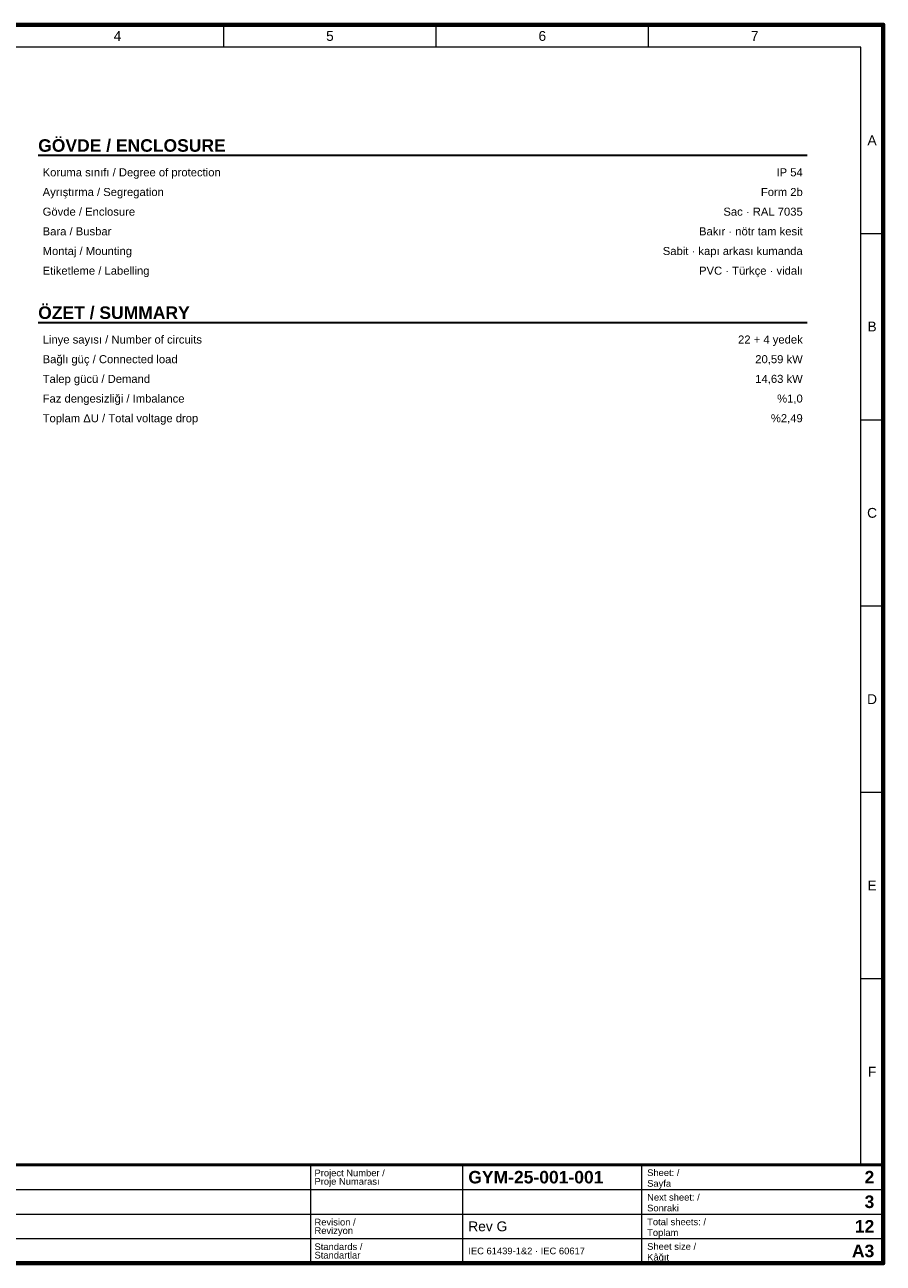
# Paper-space layout '02 Panel Characteristics - Pano Karakteristiği' of a CAD drawing. Header units: millimetres. Extents: x 20 to 410, y 10 to 287.
# Tile 2 of 2: x 218 to 410, y 10 to 287. Entities that reach past the tile are written whole.
import ezdxf
from ezdxf.enums import TextEntityAlignment as Align

# ---------------------------------------------------------------- set-up
doc = ezdxf.new("R2010")
doc.units = ezdxf.units.MM
for name, color, linetype, lineweight in [('E-SEMA-ANTET', 7, 'Continuous', 50), ('E-SEMA-YAZI', 7, 'Continuous', 18), ('E-SEMA-ZON', 8, 'Continuous', 18)]:
    doc.layers.add(name, color=color, linetype=linetype, lineweight=lineweight)
doc.styles.add('GYM', font='arial.ttf')
doc.styles.add('GYM-B', font='arialbd.ttf')

psp = doc.layouts.new('02 Panel Characteristics - Pano Karakteristiği')

# ---------------------------------------------------------------- linework, layer by layer
at = {"layer": 'E-SEMA-ANTET', "lineweight": 35}
for p, q in [((221, 257.8), (393, 257.8)), ((221, 220.4), (393, 220.4))]:
    psp.add_line(p, q, dxfattribs=at)
at = {"layer": 'E-SEMA-ANTET', "lineweight": 18}
for p, q in [((282, 10), (282, 32)), ((316, 10), (316, 32)), ((356, 10), (356, 32)), ((20, 26.5), (410, 26.5)), ((20, 21), (410, 21)), ((20, 15.5), (410, 15.5))]:
    psp.add_line(p, q, dxfattribs=at)
at = {"layer": 'E-SEMA-ANTET', "lineweight": 70}
psp.add_lwpolyline([(20, 10), (410, 10), (410, 287), (20, 287)], close=True, dxfattribs=at)
at = {"layer": 'E-SEMA-ANTET', "lineweight": 50}
psp.add_lwpolyline([(20, 10), (410, 10), (410, 32), (20, 32)], close=True, dxfattribs=at)
at = {"layer": 'E-SEMA-ZON', "lineweight": 18}
for p, q in [((262.5, 282), (262.5, 287)), ((310, 282), (310, 287)), ((357.5, 282), (357.5, 287)), ((405, 240.33), (410, 240.33)), ((405, 198.67), (410, 198.67)), ((405, 157), (410, 157)), ((405, 115.33), (410, 115.33)), ((405, 73.67), (410, 73.67)), ((262.5, 32), (262.5, 32)), ((310, 32), (310, 32)), ((357.5, 32), (357.5, 32))]:
    psp.add_line(p, q, dxfattribs=at)
psp.add_lwpolyline([(25, 32), (405, 32), (405, 282), (25, 282)], close=True, dxfattribs=at)

# ---------------------------------------------------------------- texts
at = {"layer": 'E-SEMA-ANTET'}
for s, height, style, p in [('Project Number /', 1.5, 'GYM', (282.8, 30.2)), ('GYM-25-001-001', 2.8, 'GYM-B', (317.2, 29.25)), ('Sheet: /', 1.5, 'GYM', (357.2, 30.25)), ('Proje Numarası', 1.5, 'GYM', (282.8, 28.3)), ('Sayfa', 1.5, 'GYM', (357.2, 27.85)), ('Next sheet: /', 1.5, 'GYM', (357.2, 24.75)), ('Sonraki', 1.5, 'GYM', (357.2, 22.35)), ('Revision /', 1.5, 'GYM', (282.8, 19.2)), ('Total sheets: /', 1.5, 'GYM', (357.2, 19.25)), ('Revizyon', 1.5, 'GYM', (282.8, 17.3)), ('Rev G', 2.2, 'GYM', (317.2, 18.25)), ('Toplam', 1.5, 'GYM', (357.2, 16.85)), ('Standards /', 1.5, 'GYM', (282.8, 13.7)), ('Sheet size /', 1.5, 'GYM', (357.2, 13.75)), ('Standartlar', 1.5, 'GYM', (282.8, 11.8)), ('IEC 61439-1&2 · IEC 60617', 1.5, 'GYM', (317.2, 12.75)), ('Kâğıt', 1.5, 'GYM', (357.2, 11.35))]:
    psp.add_text(s, height=height, dxfattribs=dict(at, style=style)).set_placement(p, align=Align.MIDDLE_LEFT)
at = {"layer": 'E-SEMA-ANTET', "style": 'GYM-B'}
for s, p in [('2', (408, 29.25)), ('3', (408, 23.75)), ('12', (408, 18.25)), ('A3', (408, 12.75))]:
    psp.add_text(s, height=2.8, dxfattribs=at).set_placement(p, align=Align.MIDDLE_RIGHT)
at = {"layer": 'E-SEMA-YAZI'}
for s, height, style, p in [('GÖVDE / ENCLOSURE', 2.8, 'GYM-B', (221, 260)), ('Koruma sınıfı / Degree of protection', 1.8, 'GYM', (222, 254)), ('Ayrıştırma / Segregation', 1.8, 'GYM', (222, 249.6)), ('Gövde / Enclosure', 1.8, 'GYM', (222, 245.2)), ('Bara / Busbar', 1.8, 'GYM', (222, 240.8)), ('Montaj / Mounting', 1.8, 'GYM', (222, 236.4)), ('Etiketleme / Labelling', 1.8, 'GYM', (222, 232)), ('ÖZET / SUMMARY', 2.8, 'GYM-B', (221, 222.6)), ('Linye sayısı / Number of circuits', 1.8, 'GYM', (222, 216.6)), ('Bağlı güç / Connected load', 1.8, 'GYM', (222, 212.2)), ('Talep gücü / Demand', 1.8, 'GYM', (222, 207.8)), ('Faz dengesizliği / Imbalance', 1.8, 'GYM', (222, 203.4)), ('Toplam ΔU / Total voltage drop', 1.8, 'GYM', (222, 199))]:
    psp.add_text(s, height=height, dxfattribs=dict(at, style=style)).set_placement(p, align=Align.MIDDLE_LEFT)
at = {"layer": 'E-SEMA-YAZI', "style": 'GYM'}
for s, p in [('IP 54', (392, 254)), ('Form 2b', (392, 249.6)), ('Sac · RAL 7035', (392, 245.2)), ('Bakır · nötr tam kesit', (392, 240.8)), ('Sabit · kapı arkası kumanda', (392, 236.4)), ('PVC · Türkçe · vidalı', (392, 232)), ('22 + 4 yedek', (392, 216.6)), ('20,59 kW', (392, 212.2)), ('14,63 kW', (392, 207.8)), ('%1,0', (392, 203.4)), ('%2,49', (392, 199))]:
    psp.add_text(s, height=1.8, dxfattribs=at).set_placement(p, align=Align.MIDDLE_RIGHT)
at = {"layer": 'E-SEMA-ZON', "style": 'GYM'}
for s, p in [('4', (238.75, 284.5)), ('5', (286.25, 284.5)), ('6', (333.75, 284.5)), ('7', (381.25, 284.5)), ('A', (407.5, 261.17)), ('B', (407.5, 219.5)), ('C', (407.5, 177.83)), ('D', (407.5, 136.17)), ('E', (407.5, 94.5)), ('F', (407.5, 52.83))]:
    psp.add_text(s, height=2.2, dxfattribs=at).set_placement(p, align=Align.MIDDLE_CENTER)

doc.saveas('drawing.dxf')
